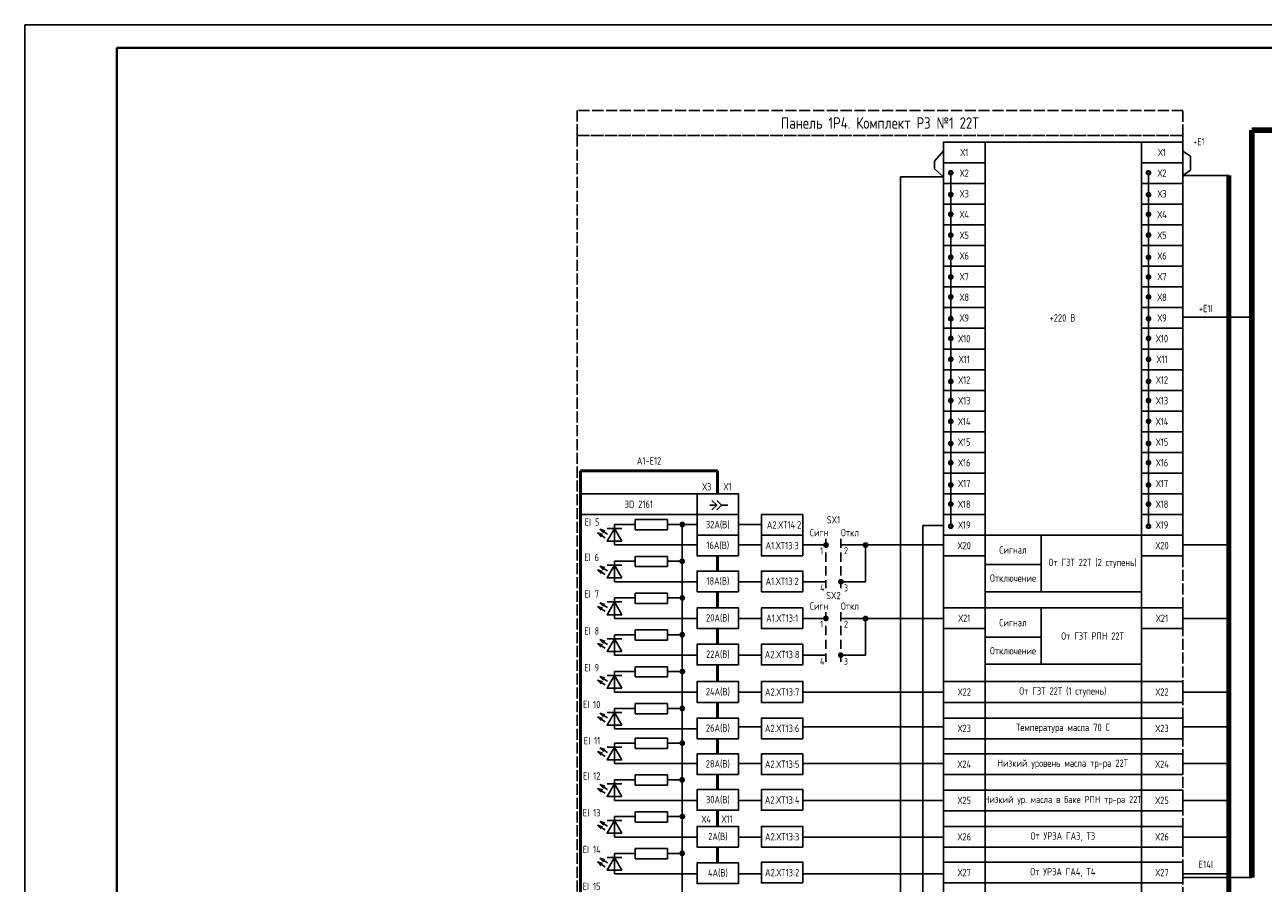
# Model space of a CAD drawing. Header units: millimetres. Extents: x 616 to 6446, y 2590 to 5711.
# Tile 29 of 50: x 2796 to 3065, y 5524 to 5711. Entities that reach past the tile are written whole.
import ezdxf

# ---------------------------------------------------------------- set-up
doc = ezdxf.new("R2010")
doc.units = ezdxf.units.MM
doc.linetypes.add('ACAD_ISO02W100', pattern=[15, 12, -3])
doc.linetypes.add('JIS_02_2.0', pattern=[3, 2, -1])
doc.styles.add('SIMPLEX', font='GOST.ttf', dxfattribs={"height": 5})

msp = doc.modelspace()

# ---------------------------------------------------------------- linework, layer by layer
at = {"lineweight": -2}
for p, q in [((3636.65, 5711.04), (2795.65, 5711.04)), ((2795.65, 5711.04), (2795.65, 5117.04))]:
    msp.add_line(p, q, dxfattribs=at)
at = {"lineweight": 40}
for p, q in [((2815.65, 5706.04), (2815.65, 5122.04)), ((3631.65, 5706.04), (2815.65, 5706.04))]:
    msp.add_line(p, q, dxfattribs=at)
at = {"lineweight": 90}
for p in [(3207.76, 5688.09), (3062.47, 5525.61)]:
    msp.add_line(p, (3062.47, 5688.09), dxfattribs=at)
for p, q in [((2995.47, 5683.62), (2993.5, 5681.4)), ((3047.47, 5683.53), (3049.13, 5682.5)), ((2993.5, 5681.4), (2993.5, 5679.7)), ((3049.13, 5682.5), (3049.13, 5679.42)), ((2986.12, 5431.3), (2986.12, 5678)), ((2986.12, 5678), (2995.47, 5678)), ((2993.5, 5679.7), (2995.47, 5678)), ((2997.01, 5660.53), (2997.01, 5678.86)), ((3040.01, 5660.53), (3040.01, 5678.86)), ((3049.13, 5679.42), (3047.47, 5678.26)), ((2997.01, 5633.53), (2997.01, 5660.48)), ((3040.01, 5633.53), (3040.01, 5660.48)), ((3047.47, 5647.42), (3062.47, 5647.42)), ((2997.01, 5601.98), (2997.01, 5633.48)), ((3040.01, 5601.98), (3040.01, 5633.48)), ((2944.63, 5606.56), (2946.12, 5606.56)), ((2948.57, 5606.56), (2947.16, 5606.56)), ((2923.89, 5597.92), (2923.89, 5602.39)), ((2923.89, 5602.39), (2928.4, 5602.39)), ((2928.4, 5601.21), (2928.4, 5603.44)), ((2935.4, 5603.44), (2928.4, 5603.44)), ((2935.4, 5601.21), (2935.4, 5603.44)), ((2935.4, 5602.39), (2941.87, 5602.39)), ((2938.63, 5602.39), (2938.63, 5562.39)), ((2950.87, 5602.39), (2955.85, 5602.39)), ((2995.47, 5602.17), (2990.93, 5602.17)), ((2990.93, 5602.17), (2990.93, 5423.3)), ((2925.49, 5601.52), (2922.29, 5601.52)), ((2935.4, 5601.21), (2928.4, 5601.21)), ((2923.89, 5597.92), (2941.87, 5597.92)), ((2950.87, 5597.92), (2955.85, 5597.92)), ((2964.85, 5597.92), (2969.85, 5597.92)), ((2973.12, 5597.92), (2995.47, 5597.92)), ((2978.48, 5589.92), (2978.48, 5597.92)), ((2923.89, 5589.92), (2923.89, 5594.39)), ((2923.89, 5594.39), (2928.4, 5594.39)), ((2928.4, 5593.21), (2928.4, 5595.44)), ((2935.4, 5595.44), (2928.4, 5595.44)), ((2935.4, 5593.21), (2935.4, 5595.44)), ((2935.4, 5594.39), (2938.63, 5594.39)), ((2995.47, 5425.56), (2995.47, 5595.53)), ((3004.47, 5425.56), (3004.47, 5595.53)), ((3038.47, 5595.54), (3038.47, 5425.56)), ((2925.49, 5593.52), (2922.29, 5593.52)), ((2935.4, 5593.21), (2928.4, 5593.21)), ((2923.89, 5589.92), (2941.87, 5589.92)), ((2950.87, 5589.92), (2955.85, 5589.92)), ((2964.85, 5589.92), (2969.85, 5589.92)), ((2973.13, 5589.92), (2978.48, 5589.92)), ((2923.89, 5581.92), (2923.89, 5586.39)), ((2923.89, 5586.39), (2928.4, 5586.39)), ((2928.4, 5585.21), (2928.4, 5587.44)), ((2935.4, 5587.44), (2928.4, 5587.44)), ((2935.4, 5585.21), (2935.4, 5587.44)), ((2935.4, 5586.39), (2938.63, 5586.39)), ((2925.49, 5585.52), (2922.29, 5585.52)), ((2935.4, 5585.21), (2928.4, 5585.21)), ((2923.89, 5581.92), (2941.87, 5581.92)), ((2950.87, 5581.92), (2955.85, 5581.92)), ((2964.85, 5581.92), (2969.87, 5581.94)), ((2973.11, 5581.94), (2995.47, 5581.96)), ((2978.46, 5573.95), (2978.46, 5581.95)), ((2923.89, 5573.92), (2923.89, 5578.39)), ((2923.89, 5578.39), (2928.4, 5578.39)), ((2928.4, 5577.21), (2928.4, 5579.44)), ((2935.4, 5579.44), (2928.4, 5579.44)), ((2935.4, 5577.21), (2935.4, 5579.44)), ((2935.4, 5578.39), (2938.63, 5578.39)), ((2925.49, 5577.52), (2922.29, 5577.52)), ((2935.4, 5577.21), (2928.4, 5577.21)), ((2923.89, 5573.92), (2941.87, 5573.92)), ((2950.87, 5573.92), (2955.85, 5573.92)), ((2964.85, 5573.92), (2969.83, 5573.92)), ((2973.11, 5573.95), (2978.46, 5573.95)), ((2925.49, 5569.52), (2922.29, 5569.52)), ((2923.89, 5565.92), (2923.89, 5570.39)), ((2923.89, 5570.39), (2928.4, 5570.39)), ((2928.4, 5569.21), (2928.4, 5571.44)), ((2935.4, 5571.44), (2928.4, 5571.44)), ((2935.4, 5569.21), (2935.4, 5571.44)), ((2935.4, 5570.39), (2938.63, 5570.39)), ((2935.4, 5569.21), (2928.4, 5569.21)), ((2923.89, 5565.92), (2941.87, 5565.92)), ((2950.87, 5565.92), (2955.85, 5565.92)), ((2964.85, 5565.92), (2995.47, 5565.92)), ((2925.49, 5561.52), (2922.29, 5561.52)), ((2923.89, 5557.92), (2923.89, 5562.39)), ((2923.89, 5562.39), (2928.4, 5562.39)), ((2928.4, 5561.21), (2928.4, 5563.44)), ((2935.4, 5563.44), (2928.4, 5563.44)), ((2935.4, 5561.21), (2935.4, 5563.44)), ((2935.4, 5562.39), (2938.63, 5562.39)), ((2938.63, 5562.39), (2938.63, 5514.85)), ((2935.4, 5561.21), (2928.4, 5561.21)), ((2923.89, 5557.92), (2941.87, 5557.92)), ((2950.87, 5558.38), (2955.85, 5558.38)), ((2964.85, 5558.38), (2995.47, 5558.38)), ((2925.49, 5553.98), (2922.29, 5553.98)), ((2923.89, 5550.38), (2923.89, 5554.85)), ((2923.89, 5554.85), (2928.4, 5554.85)), ((2928.4, 5553.67), (2928.4, 5555.9)), ((2935.4, 5555.9), (2928.4, 5555.9)), ((2935.4, 5553.67), (2928.4, 5553.67)), ((2935.39, 5554.82), (2938.62, 5554.82)), ((2935.4, 5553.67), (2935.4, 5555.9)), ((2923.89, 5550.38), (2941.87, 5550.38)), ((2950.87, 5550.38), (2955.85, 5550.38)), ((2964.85, 5550.38), (2995.47, 5550.38)), ((2925.49, 5545.98), (2922.29, 5545.98)), ((2923.89, 5542.38), (2923.89, 5546.85)), ((2923.89, 5546.85), (2928.4, 5546.85)), ((2928.4, 5545.67), (2928.4, 5547.9)), ((2935.4, 5547.9), (2928.4, 5547.9)), ((2935.4, 5545.67), (2928.4, 5545.67)), ((2935.4, 5545.67), (2935.4, 5547.9)), ((2935.4, 5546.85), (2938.63, 5546.85)), ((2923.89, 5542.38), (2941.87, 5542.38)), ((2928.4, 5537.67), (2928.4, 5539.9)), ((2935.4, 5539.9), (2928.4, 5539.9)), ((2935.4, 5537.67), (2935.4, 5539.9)), ((2950.87, 5542.38), (2955.85, 5542.38)), ((2964.85, 5542.38), (2995.47, 5542.38)), ((2925.49, 5537.98), (2922.29, 5537.98)), ((2923.89, 5534.38), (2923.89, 5538.85)), ((2923.89, 5538.85), (2928.4, 5538.85)), ((2935.4, 5537.67), (2928.4, 5537.67)), ((2935.4, 5538.85), (2938.63, 5538.85)), ((2923.89, 5534.38), (2941.87, 5534.38)), ((2928.4, 5529.67), (2928.4, 5531.9)), ((2935.4, 5531.9), (2928.4, 5531.9)), ((2935.4, 5529.67), (2935.4, 5531.9)), ((2950.87, 5534.38), (2955.85, 5534.38)), ((2964.85, 5534.38), (2995.47, 5534.38)), ((2925.48, 5529.98), (2922.28, 5529.98)), ((2923.88, 5526.38), (2923.88, 5530.85)), ((2923.88, 5530.85), (2928.4, 5530.85)), ((2935.4, 5529.67), (2928.4, 5529.67)), ((2935.4, 5530.85), (2938.63, 5530.85)), ((2923.88, 5526.38), (2941.87, 5526.38)), ((2950.87, 5526.38), (2955.85, 5526.38)), ((2964.85, 5526.38), (2995.47, 5526.38)), ((3047.47, 5525.61), (3062.47, 5525.61))]:
    msp.add_line(p, q)
at = {"color": 3}
for p, q in [((3047.47, 5678.26), (3057.47, 5678.26)), ((3047.47, 5597.92), (3057.47, 5597.92)), ((3047.47, 5581.96), (3057.47, 5581.96)), ((3047.47, 5565.92), (3057.47, 5565.92)), ((3047.47, 5558.38), (3057.47, 5558.38)), ((3047.47, 5550.38), (3057.47, 5550.38)), ((3047.47, 5542.38), (3057.47, 5542.38)), ((3047.47, 5534.38), (3057.47, 5534.38)), ((3047.47, 5526.38), (3057.47, 5526.38))]:
    msp.add_line(p, q, dxfattribs=at)
at = {"color": 3, "lineweight": 80}
msp.add_line((3057.47, 5147.02), (3057.47, 5678.26), dxfattribs=at)
at = {"lineweight": 50}
for p, q in [((2916.52, 5614.03), (2916.52, 5417.65)), ((2946.29, 5614.03), (2916.52, 5614.03)), ((2946.29, 5609.03), (2946.29, 5614.03)), ((2946.29, 5592.25), (2946.29, 5595.53)), ((2946.29, 5584.24), (2946.29, 5587.75)), ((2946.29, 5576.34), (2946.29, 5579.74)), ((2946.29, 5568.19), (2946.29, 5571.84)), ((2946.29, 5560.27), (2946.29, 5563.69)), ((2946.29, 5552.49), (2946.29, 5555.77)), ((2946.29, 5544.71), (2946.29, 5547.99)), ((2946.29, 5536.7), (2946.29, 5540.21)), ((2946.29, 5528.79), (2946.29, 5532.2))]:
    msp.add_line(p, q, dxfattribs=at)
at = {"linetype": 'Continuous'}
for p, q in [((2921.84, 5599.49), (2920.22, 5600.52)), ((2920.22, 5600.52), (2920.98, 5599.71)), ((2920.22, 5600.52), (2921.28, 5600.18)), ((2922.36, 5600.3), (2920.74, 5601.34)), ((2920.74, 5601.34), (2921.49, 5600.52)), ((2920.74, 5601.34), (2921.8, 5601)), ((2921.84, 5591.49), (2920.22, 5592.52)), ((2920.22, 5592.52), (2920.98, 5591.71)), ((2920.22, 5592.52), (2921.28, 5592.18)), ((2922.36, 5592.3), (2920.74, 5593.34)), ((2920.74, 5593.34), (2921.49, 5592.52)), ((2920.74, 5593.34), (2921.8, 5593)), ((2921.84, 5583.49), (2920.22, 5584.52)), ((2920.22, 5584.52), (2920.98, 5583.71)), ((2920.22, 5584.52), (2921.28, 5584.18)), ((2922.36, 5584.3), (2920.74, 5585.34)), ((2920.74, 5585.34), (2921.49, 5584.52)), ((2920.74, 5585.34), (2921.8, 5585)), ((2921.84, 5575.49), (2920.22, 5576.52)), ((2920.22, 5576.52), (2920.97, 5575.71)), ((2920.22, 5576.52), (2921.28, 5576.18)), ((2922.36, 5576.3), (2920.74, 5577.34)), ((2920.74, 5577.34), (2921.49, 5576.52)), ((2920.74, 5577.34), (2921.79, 5577)), ((2921.84, 5567.49), (2920.22, 5568.52)), ((2920.22, 5568.52), (2920.97, 5567.71)), ((2920.22, 5568.52), (2921.28, 5568.18)), ((2922.36, 5568.3), (2920.74, 5569.34)), ((2920.74, 5569.34), (2921.49, 5568.52)), ((2920.74, 5569.34), (2921.79, 5569)), ((2921.84, 5559.49), (2920.22, 5560.52)), ((2920.22, 5560.52), (2920.97, 5559.71)), ((2920.22, 5560.52), (2921.28, 5560.18)), ((2922.36, 5560.3), (2920.74, 5561.34)), ((2920.74, 5561.34), (2921.49, 5560.52)), ((2920.74, 5561.34), (2921.8, 5561)), ((2922.36, 5552.76), (2920.74, 5553.8)), ((2920.74, 5553.8), (2921.49, 5552.98)), ((2920.74, 5553.8), (2921.8, 5553.46)), ((2921.84, 5551.95), (2920.22, 5552.98)), ((2920.22, 5552.98), (2920.97, 5552.17)), ((2920.22, 5552.98), (2921.28, 5552.64)), ((2922.36, 5544.76), (2920.74, 5545.8)), ((2920.74, 5545.8), (2921.49, 5544.98)), ((2920.74, 5545.8), (2921.8, 5545.46)), ((2921.84, 5543.95), (2920.22, 5544.98)), ((2920.22, 5544.98), (2920.97, 5544.17)), ((2920.22, 5544.98), (2921.28, 5544.64)), ((2922.36, 5536.76), (2920.74, 5537.8)), ((2920.74, 5537.8), (2921.49, 5536.98)), ((2920.74, 5537.8), (2921.8, 5537.46)), ((2921.84, 5535.95), (2920.22, 5536.98)), ((2920.22, 5536.98), (2920.97, 5536.17)), ((2920.22, 5536.98), (2921.28, 5536.64)), ((2922.36, 5528.76), (2920.74, 5529.79)), ((2920.74, 5529.79), (2921.49, 5528.98)), ((2920.74, 5529.79), (2921.79, 5529.45)), ((2921.84, 5527.95), (2920.22, 5528.98)), ((2920.22, 5528.98), (2920.97, 5528.17)), ((2920.22, 5528.98), (2921.28, 5528.64))]:
    msp.add_line(p, q, dxfattribs=at)
at = {"linetype": 'JIS_02_2.0'}
for p, q in [((2969.85, 5599.28), (2969.85, 5588.49)), ((2973.13, 5599.28), (2973.13, 5588.49)), ((2969.83, 5583.31), (2969.83, 5572.52)), ((2973.11, 5583.31), (2973.11, 5572.52))]:
    msp.add_line(p, q, dxfattribs=at)
at = {"color": 32, "linetype": 'ACAD_ISO02W100', "ltscale": 0.2, "true_color": 0xcd6928}
for points in [[(3047.47, 5692.39), (3047.47, 5692.39), (2915.76, 5692.39), (2915.76, 5686.95), (3047.47, 5686.95), (3047.47, 5692.39)], [(3047.47, 5684.53), (3047.47, 5686.95), (2915.76, 5686.95), (2915.76, 5416.11), (3047.47, 5416.11), (3047.47, 5684.53)]]:
    msp.add_lwpolyline(points, dxfattribs=at)
for points in [[(3004.47, 5681.03), (2995.47, 5681.03), (2995.47, 5685.53), (3004.47, 5685.53)], [(3038.47, 5600.04), (3004.47, 5600.04), (3004.47, 5685.53), (3038.47, 5685.53)], [(3047.47, 5681.03), (3038.47, 5681.03), (3038.47, 5685.53), (3047.47, 5685.53)], [(3004.47, 5676.53), (2995.47, 5676.53), (2995.47, 5681.03), (3004.47, 5681.03)], [(3047.47, 5676.53), (3038.47, 5676.53), (3038.47, 5681.03), (3047.47, 5681.03)], [(3004.47, 5672.03), (2995.47, 5672.03), (2995.47, 5676.53), (3004.47, 5676.53)], [(3047.47, 5672.03), (3038.47, 5672.03), (3038.47, 5676.53), (3047.47, 5676.53)], [(3004.47, 5667.53), (2995.47, 5667.53), (2995.47, 5672.03), (3004.47, 5672.03)], [(3047.47, 5667.53), (3038.47, 5667.53), (3038.47, 5672.03), (3047.47, 5672.03)], [(3004.47, 5663.03), (2995.47, 5663.03), (2995.47, 5667.53), (3004.47, 5667.53)], [(3047.47, 5663.03), (3038.47, 5663.03), (3038.47, 5667.53), (3047.47, 5667.53)], [(3004.47, 5658.53), (2995.47, 5658.53), (2995.47, 5663.03), (3004.47, 5663.03)], [(3047.47, 5658.53), (3038.47, 5658.53), (3038.47, 5663.03), (3047.47, 5663.03)], [(3004.47, 5654.03), (2995.47, 5654.03), (2995.47, 5658.53), (3004.47, 5658.53)], [(3047.47, 5654.03), (3038.47, 5654.03), (3038.47, 5658.53), (3047.47, 5658.53)], [(3004.47, 5649.53), (2995.47, 5649.53), (2995.47, 5654.03), (3004.47, 5654.03)], [(3047.47, 5649.53), (3038.47, 5649.53), (3038.47, 5654.03), (3047.47, 5654.03)], [(3004.47, 5645.03), (2995.47, 5645.03), (2995.47, 5649.53), (3004.47, 5649.53)], [(3047.47, 5645.03), (3038.47, 5645.03), (3038.47, 5649.53), (3047.47, 5649.53)], [(3004.47, 5640.53), (2995.47, 5640.53), (2995.47, 5645.03), (3004.47, 5645.03)], [(3047.47, 5640.53), (3038.47, 5640.53), (3038.47, 5645.03), (3047.47, 5645.03)], [(3004.47, 5636.03), (2995.47, 5636.03), (2995.47, 5640.53), (3004.47, 5640.53)], [(3047.47, 5636.03), (3038.47, 5636.03), (3038.47, 5640.53), (3047.47, 5640.53)], [(3004.47, 5631.53), (2995.47, 5631.53), (2995.47, 5636.03), (3004.47, 5636.03)], [(3047.47, 5631.53), (3038.47, 5631.53), (3038.47, 5636.03), (3047.47, 5636.03)], [(3004.47, 5627.03), (2995.47, 5627.03), (2995.47, 5631.53), (3004.47, 5631.53)], [(3047.47, 5627.03), (3038.47, 5627.03), (3038.47, 5631.53), (3047.47, 5631.53)], [(3004.47, 5622.53), (2995.47, 5622.53), (2995.47, 5627.03), (3004.47, 5627.03)], [(3047.47, 5622.53), (3038.47, 5622.53), (3038.47, 5627.03), (3047.47, 5627.03)], [(3004.47, 5618.03), (2995.47, 5618.03), (2995.47, 5622.53), (3004.47, 5622.53)], [(3047.47, 5618.03), (3038.47, 5618.03), (3038.47, 5622.53), (3047.47, 5622.53)], [(3004.47, 5613.53), (2995.47, 5613.53), (2995.47, 5618.03), (3004.47, 5618.03)], [(3047.47, 5613.53), (3038.47, 5613.53), (3038.47, 5618.03), (3047.47, 5618.03)], [(3004.47, 5609.03), (2995.47, 5609.03), (2995.47, 5613.53), (3004.47, 5613.53)], [(3047.47, 5609.03), (3038.47, 5609.03), (3038.47, 5613.53), (3047.47, 5613.53)], [(2941.85, 5604.53), (2916.52, 5604.53), (2916.52, 5609.03), (2941.85, 5609.03)], [(2950.85, 5604.53), (2941.85, 5604.53), (2941.85, 5609.03), (2950.85, 5609.03)], [(3004.47, 5604.53), (2995.47, 5604.53), (2995.47, 5609.03), (3004.47, 5609.03)], [(3047.47, 5604.53), (3038.47, 5604.53), (3038.47, 5609.03), (3047.47, 5609.03)], [(2950.85, 5600.03), (2941.85, 5600.03), (2941.85, 5604.53), (2950.85, 5604.53)], [(2964.85, 5600.03), (2955.85, 5600.03), (2955.85, 5604.53), (2964.85, 5604.53)], [(3004.47, 5600.03), (2995.47, 5600.03), (2995.47, 5604.53), (3004.47, 5604.53)], [(3047.47, 5600.03), (3038.47, 5600.03), (3038.47, 5604.53), (3047.47, 5604.53)], [(2925.49, 5598.75), (2922.29, 5598.75), (2923.89, 5601.52)], [(2950.85, 5595.53), (2941.85, 5595.53), (2941.85, 5600.03), (2950.85, 5600.03)], [(2964.85, 5595.53), (2955.85, 5595.53), (2955.85, 5600.03), (2964.85, 5600.03)], [(3004.47, 5595.53), (2995.47, 5595.53), (2995.47, 5600.03), (3004.47, 5600.03)], [(3038.47, 5587.76), (3004.47, 5587.76), (3004.47, 5600.04), (3038.47, 5600.04)], [(3016.66, 5593.65), (3004.47, 5593.65), (3004.47, 5600.03), (3016.66, 5600.03)], [(3047.47, 5595.53), (3038.47, 5595.53), (3038.47, 5600.03), (3047.47, 5600.03)], [(2925.49, 5590.75), (2922.29, 5590.75), (2923.89, 5593.52)], [(2950.87, 5587.75), (2941.87, 5587.75), (2941.87, 5592.25), (2950.87, 5592.25)], [(2964.85, 5587.75), (2955.85, 5587.75), (2955.85, 5592.25), (2964.85, 5592.25)], [(3016.66, 5587.76), (3004.47, 5587.76), (3004.47, 5593.65), (3016.66, 5593.65)], [(2925.49, 5582.75), (2922.29, 5582.75), (2923.89, 5585.52)], [(2950.87, 5579.74), (2941.87, 5579.74), (2941.87, 5584.24), (2950.87, 5584.24)], [(2964.85, 5579.74), (2955.85, 5579.74), (2955.85, 5584.24), (2964.85, 5584.24)], [(3004.47, 5579.74), (2995.47, 5579.74), (2995.47, 5584.24), (3004.47, 5584.24)], [(3038.47, 5571.96), (3004.47, 5571.96), (3004.47, 5584.24), (3038.47, 5584.24)], [(3016.66, 5577.84), (3004.47, 5577.84), (3004.47, 5584.23), (3016.66, 5584.23)], [(3047.47, 5579.74), (3038.47, 5579.74), (3038.47, 5584.24), (3047.47, 5584.24)], [(3016.66, 5571.96), (3004.47, 5571.96), (3004.47, 5577.84), (3016.66, 5577.84)], [(2925.49, 5574.75), (2922.29, 5574.75), (2923.89, 5577.52)], [(2950.87, 5571.84), (2941.87, 5571.84), (2941.87, 5576.34), (2950.87, 5576.34)], [(2964.85, 5571.84), (2955.85, 5571.84), (2955.85, 5576.34), (2964.85, 5576.34)], [(2925.49, 5566.75), (2922.29, 5566.75), (2923.89, 5569.52)], [(2950.87, 5563.69), (2941.87, 5563.69), (2941.87, 5568.19), (2950.87, 5568.19)], [(2964.85, 5563.69), (2955.85, 5563.69), (2955.85, 5568.19), (2964.85, 5568.19)], [(3004.47, 5563.69), (2995.47, 5563.69), (2995.47, 5568.19), (3004.47, 5568.19)], [(3038.47, 5563.69), (3004.47, 5563.69), (3004.47, 5568.19), (3038.47, 5568.19)], [(3047.47, 5563.69), (3038.47, 5563.69), (3038.47, 5568.19), (3047.47, 5568.19)], [(2925.49, 5558.75), (2922.29, 5558.75), (2923.89, 5561.52)], [(2950.87, 5555.77), (2941.87, 5555.77), (2941.87, 5560.27), (2950.87, 5560.27)], [(2964.85, 5555.77), (2955.85, 5555.77), (2955.85, 5560.27), (2964.85, 5560.27)], [(3004.47, 5555.77), (2995.47, 5555.77), (2995.47, 5560.27), (3004.47, 5560.27)], [(3038.47, 5555.77), (3004.47, 5555.77), (3004.47, 5560.27), (3038.47, 5560.27)], [(3047.47, 5555.77), (3038.47, 5555.77), (3038.47, 5560.27), (3047.47, 5560.27)], [(2925.49, 5551.21), (2922.29, 5551.21), (2923.89, 5553.98)], [(2950.87, 5547.99), (2941.87, 5547.99), (2941.87, 5552.49), (2950.87, 5552.49)], [(2964.85, 5547.99), (2955.85, 5547.99), (2955.85, 5552.49), (2964.85, 5552.49)], [(3004.47, 5547.99), (2995.47, 5547.99), (2995.47, 5552.49), (3004.47, 5552.49)], [(3038.47, 5548), (3004.47, 5548), (3004.47, 5552.5), (3038.47, 5552.5)], [(3047.47, 5547.99), (3038.47, 5547.99), (3038.47, 5552.49), (3047.47, 5552.49)], [(2925.49, 5543.21), (2922.29, 5543.21), (2923.89, 5545.98)], [(2950.87, 5540.21), (2941.87, 5540.21), (2941.87, 5544.71), (2950.87, 5544.71)], [(2964.85, 5540.21), (2955.85, 5540.21), (2955.85, 5544.71), (2964.85, 5544.71)], [(3004.47, 5540.11), (2995.47, 5540.11), (2995.47, 5544.61), (3004.47, 5544.61)], [(3038.47, 5540.11), (3004.47, 5540.11), (3004.47, 5544.61), (3038.47, 5544.61)], [(3047.47, 5540.11), (3038.47, 5540.11), (3038.47, 5544.61), (3047.47, 5544.61)], [(2925.49, 5535.21), (2922.29, 5535.21), (2923.89, 5537.98)], [(2950.87, 5532.2), (2941.87, 5532.2), (2941.87, 5536.7), (2950.87, 5536.7)], [(2964.85, 5532.2), (2955.85, 5532.2), (2955.85, 5536.7), (2964.85, 5536.7)], [(3004.47, 5532.2), (2995.47, 5532.2), (2995.47, 5536.7), (3004.47, 5536.7)], [(3038.47, 5532.2), (3004.47, 5532.2), (3004.47, 5536.7), (3038.47, 5536.7)], [(3047.47, 5532.2), (3038.47, 5532.2), (3038.47, 5536.7), (3047.47, 5536.7)], [(2925.48, 5527.21), (2922.28, 5527.21), (2923.88, 5529.98)], [(2950.87, 5524.29), (2941.87, 5524.29), (2941.87, 5528.79), (2950.87, 5528.79)], [(2964.85, 5524.42), (2955.85, 5524.42), (2955.85, 5528.92), (2964.85, 5528.92)], [(3004.47, 5524.42), (2995.47, 5524.42), (2995.47, 5528.92), (3004.47, 5528.92)], [(3038.47, 5524.43), (3004.47, 5524.43), (3004.47, 5528.93), (3038.47, 5528.93)], [(3047.47, 5524.42), (3038.47, 5524.42), (3038.47, 5528.92), (3047.47, 5528.92)]]:
    msp.add_lwpolyline(points, close=True)
at = {"const_width": 0.5}
for points in [[(2997.39, 5678.86, -1), (2996.64, 5678.86, -1)], [(3040.39, 5678.86, -1), (3039.64, 5678.86, -1)], [(2997.39, 5674.11, -1), (2996.64, 5674.11, -1)], [(3040.39, 5674.11, -1), (3039.64, 5674.11, -1)], [(2997.39, 5669.83, -1), (2996.64, 5669.83, -1)], [(3040.39, 5669.83, -1), (3039.64, 5669.83, -1)], [(2997.39, 5665.29, -1), (2996.64, 5665.29, -1)], [(3040.39, 5665.29, -1), (3039.64, 5665.29, -1)], [(2997.39, 5660.48, -1), (2996.64, 5660.48, -1)], [(3040.39, 5660.48, -1), (3039.64, 5660.48, -1)], [(2997.39, 5656.19, -1), (2996.64, 5656.19, -1)], [(3040.39, 5656.21, -1), (3039.64, 5656.21, -1)], [(2997.39, 5651.86, -1), (2996.64, 5651.86, -1)], [(3040.39, 5651.86, -1), (3039.64, 5651.86, -1)], [(2997.39, 5647.11, -1), (2996.64, 5647.11, -1)], [(3040.39, 5647.11, -1), (3039.64, 5647.11, -1)], [(2997.39, 5642.83, -1), (2996.64, 5642.83, -1)], [(3040.39, 5642.83, -1), (3039.64, 5642.83, -1)], [(2997.39, 5638.29, -1), (2996.64, 5638.29, -1)], [(3040.39, 5638.29, -1), (3039.64, 5638.29, -1)], [(2997.39, 5633.48, -1), (2996.64, 5633.48, -1)], [(3040.39, 5633.48, -1), (3039.64, 5633.48, -1)], [(2997.39, 5629.33, -1), (2996.64, 5629.33, -1)], [(3040.39, 5629.33, -1), (3039.64, 5629.33, -1)], [(2997.39, 5624.79, -1), (2996.64, 5624.79, -1)], [(3040.39, 5624.79, -1), (3039.64, 5624.79, -1)], [(2997.39, 5619.98, -1), (2996.64, 5619.98, -1)], [(3040.39, 5619.98, -1), (3039.64, 5619.98, -1)], [(2997.39, 5615.79, -1), (2996.64, 5615.79, -1)], [(3040.39, 5615.79, -1), (3039.64, 5615.79, -1)], [(2997.39, 5610.98, -1), (2996.64, 5610.98, -1)], [(3040.39, 5610.98, -1), (3039.64, 5610.98, -1)], [(2997.39, 5606.79, -1), (2996.64, 5606.79, -1)], [(3040.39, 5606.79, -1), (3039.64, 5606.79, -1)], [(2939, 5602.36, -1), (2938.25, 5602.36, -1)], [(2997.39, 5601.98, -1), (2996.64, 5601.98, -1)], [(3040.39, 5601.98, -1), (3039.64, 5601.98, -1)], [(2970.26, 5597.91, -1), (2969.51, 5597.91, -1)], [(2978.87, 5597.9, -1), (2978.12, 5597.9, -1)], [(2938.98, 5594.38, -1), (2938.23, 5594.38, -1)], [(2973.49, 5589.92, -1), (2972.74, 5589.92, -1)], [(2939.02, 5586.4, -1), (2938.27, 5586.4, -1)], [(2970.24, 5581.94, -1), (2969.49, 5581.94, -1)], [(2978.85, 5581.92, -1), (2978.1, 5581.92, -1)], [(2938.99, 5578.4, -1), (2938.24, 5578.4, -1)], [(2973.47, 5573.95, -1), (2972.72, 5573.95, -1)], [(2939.03, 5570.39, -1), (2938.28, 5570.39, -1)], [(2939.01, 5562.38, -1), (2938.26, 5562.38, -1)], [(2939, 5554.82, -1), (2938.25, 5554.82, -1)], [(2938.98, 5546.84, -1), (2938.23, 5546.84, -1)], [(2939.02, 5538.86, -1), (2938.27, 5538.86, -1)], [(2938.99, 5530.86, -1), (2938.24, 5530.86, -1)]]:
    msp.add_lwpolyline(points, format="xyb", close=True, dxfattribs=at)
for points in [[(2945.09, 5607.59), (2946.12, 5606.56), (2945.09, 5605.53)], [(2946.12, 5607.59), (2947.16, 5606.56), (2946.12, 5605.53)]]:
    msp.add_lwpolyline(points)

# ---------------------------------------------------------------- texts
at = {"style": 'SIMPLEX'}
for s, insert, char_height, width, attachment_point in [('Панель 1Р4. Комплект РЗ №1 22Т', (2981.61, 5689.67), 2.5, 131.7047, 5), ('+E1', (3050.97, 5685.59), 1.6, 7, 5), ('Х1', (2999.97, 5683.28), 1.6, 9, 5), ('Х1', (3042.97, 5683.28), 1.6, 9, 5), ('Х2', (2999.97, 5678.78), 1.6, 9, 5), ('Х2', (3042.97, 5678.78), 1.6, 9, 5), ('Х3', (2999.97, 5674.28), 1.6, 9, 5), ('Х3', (3042.97, 5674.28), 1.6, 9, 5), ('Х4', (2999.97, 5669.78), 1.6, 9, 5), ('Х4', (3042.97, 5669.78), 1.6, 9, 5), ('Х5', (2999.97, 5665.28), 1.6, 9, 5), ('Х5', (3042.97, 5665.28), 1.6, 9, 5), ('Х6', (2999.97, 5660.78), 1.6, 9, 5), ('Х6', (3042.97, 5660.78), 1.6, 9, 5), ('Х7', (2999.97, 5656.28), 1.6, 9, 5), ('Х7', (3042.97, 5656.28), 1.6, 9, 5), ('Х8', (2999.97, 5651.78), 1.6, 9, 5), ('Х8', (3042.97, 5651.78), 1.6, 9, 5), ('Х9', (2999.97, 5647.28), 1.6, 9, 5), ('+220 В', (3021.31, 5647.28), 1.6, 32.754, 5), ('Х9', (3042.97, 5647.28), 1.6, 9, 5), ('Х10', (2999.97, 5642.78), 1.6, 9, 5), ('Х10', (3042.97, 5642.78), 1.6, 9, 5), ('Х11', (2999.97, 5638.28), 1.6, 9, 5), ('Х11', (3042.97, 5638.28), 1.6, 9, 5), ('Х12', (2999.97, 5633.78), 1.6, 9, 5), ('Х12', (3042.97, 5633.78), 1.6, 9, 5), ('Х13', (2999.97, 5629.28), 1.6, 9, 5), ('Х13', (3042.97, 5629.28), 1.6, 9, 5), ('Х14', (2999.97, 5624.78), 1.6, 9, 5), ('Х14', (3042.97, 5624.78), 1.6, 9, 5), ('Х15', (2999.97, 5620.28), 1.6, 9, 5), ('Х15', (3042.97, 5620.28), 1.6, 9, 5), ('A1-E12', (2931.41, 5616.2), 1.6, 29.7746, 5), ('Х16', (2999.97, 5615.78), 1.6, 9, 5), ('Х16', (3042.97, 5615.78), 1.6, 9, 5), ('Х17', (2999.97, 5611.28), 1.6, 9, 5), ('Х17', (3042.97, 5611.28), 1.6, 9, 5), ('ЭD 2161', (2929.18, 5606.78), 1.6, 25.3305, 5), ('Х18', (2999.97, 5606.78), 1.6, 9, 5), ('Х18', (3042.97, 5606.78), 1.6, 9, 5), ('EI 5', (2919.01, 5602.88), 1.6, 9, 5), ('32A(B)', (2946.35, 5602.28), 1.6, 9, 5), (' А2.ХТ14:2', (2960.35, 5602.28), 1.6, 9, 5), ('SX1', (2971.51, 5603.39), 1.6, 5.202, 5), ('Х19', (2999.97, 5602.28), 1.6, 9, 5), ('Х19', (3042.97, 5602.28), 1.6, 9, 5), ('Сигн', (2968.4, 5600.61), 1.6, 9, 5), ('Откл', (2975.1, 5600.6), 1.6, 3.4878, 5), ('16А(В)', (2946.35, 5597.78), 1.6, 9, 5), ('А1.ХТ13:3', (2960.35, 5597.78), 1.6, 9, 5), ('1', (2968.62, 5596.67), 1.5, 5.832, 4), ('2', (2973.79, 5596.67), 1.5, 5.832, 4), ('Х20', (2999.97, 5597.78), 1.6, 9, 5), ('Сигнал', (3010.56, 5596.84), 1.6, 12.191, 5), ('От ГЗТ 22Т (2 ступень)', (3027.86, 5593.9), 1.6, 19.6569, 5), ('Х20', (3042.97, 5597.78), 1.6, 9, 5), ('EI 6', (2918.93, 5595.23), 1.6, 9, 5), ('18А(В)', (2946.37, 5590), 1.6, 9, 5), ('А1.ХТ13:2', (2960.35, 5590), 1.6, 9, 5), ('Отключение', (3010.56, 5590.71), 1.6, 12.191, 5), ('4', (2968.6, 5588.58), 1.5, 5.832, 4), ('3', (2973.76, 5588.58), 1.5, 5.832, 4), ('EI 7', (2918.93, 5587.23), 1.6, 9, 5), ('Сигн', (2968.38, 5584.64), 1.6, 9, 5), ('SX2', (2971.5, 5586.93), 1.6, 5.202, 5), ('Откл', (2975.08, 5584.62), 1.6, 3.4878, 5), ('20А(В)', (2946.37, 5581.99), 1.6, 9, 5), ('А1.ХТ13:1', (2960.35, 5581.99), 1.6, 9, 5), ('Х21', (2999.97, 5581.99), 1.6, 9, 5), ('Х21', (3042.97, 5581.99), 1.6, 9, 5), ('1', (2968.61, 5580.7), 1.5, 5.832, 4), ('2', (2973.77, 5580.7), 1.5, 5.832, 4), ('Сигнал', (3010.56, 5581.03), 1.6, 12.191, 5), ('EI 8', (2918.93, 5579.23), 1.6, 9, 5), ('От ГЗТ РПН 22Т', (3027.86, 5578.1), 1.6, 19.6569, 5), ('22А(В)', (2946.37, 5574.09), 1.6, 9, 5), ('А2.ХТ13:8', (2960.35, 5574.09), 1.6, 9, 5), ('Отключение', (3010.56, 5574.9), 1.6, 12.191, 5), ('EI 9', (2918.93, 5571.23), 1.6, 9, 5), ('4', (2968.58, 5572.61), 1.5, 5.832, 4), ('3', (2973.75, 5572.61), 1.5, 5.832, 4), ('24А(В)', (2946.37, 5565.94), 1.6, 9, 5), ('А2.ХТ13:7', (2960.35, 5565.94), 1.6, 9, 5), ('Х22', (2999.97, 5565.94), 1.6, 9, 5), ('От ГЗТ 22Т (1 ступень)', (3021.39, 5565.94), 1.6, 32.6019, 5), ('Х22', (3042.97, 5565.94), 1.6, 9, 5), ('EI 10', (2918.93, 5563.23), 1.6, 9, 5), ('26А(В)', (2946.37, 5558.02), 1.6, 9, 5), ('А2.ХТ13:6', (2960.35, 5558.02), 1.6, 9, 5), ('Х23', (2999.97, 5558.02), 1.6, 9, 5), ('Температура масла 70 С', (3021.39, 5558.02), 1.6, 32.6022, 5), ('Х23', (3042.97, 5558.02), 1.6, 9, 5), ('EI 11', (2919.01, 5555.34), 1.6, 9, 5), ('28А(В)', (2946.35, 5550.24), 1.6, 9, 5), ('А2.ХТ13:5', (2960.35, 5550.24), 1.6, 9, 5), ('Х24', (2999.97, 5550.24), 1.6, 9, 5), ('Низкий уровень масла тр-ра 22Т', (3021.39, 5550.25), 1.6, 32.6014, 5), ('Х24', (3042.97, 5550.24), 1.6, 9, 5), ('EI 12', (2918.93, 5547.69), 1.6, 9, 5), ('30А(В)', (2946.37, 5542.46), 1.6, 9, 5), ('А2.ХТ13:4', (2960.35, 5542.46), 1.6, 9, 5), ('Х25', (2999.97, 5542.36), 1.6, 9, 5), ('Низкий ур. масла в баке РПН тр-ра 22Т', (3021.39, 5542.36), 1.5, 32.6019, 5), ('Х25', (3042.97, 5542.36), 1.6, 9, 5), ('EI 13', (2918.93, 5539.69), 1.6, 9, 5), ('2А(В)', (2946.37, 5534.45), 1.6, 9, 5), ('А2.ХТ13:3', (2960.35, 5534.45), 1.6, 9, 5), ('Х26', (2999.97, 5534.45), 1.6, 9, 5), ('От УРЗА ГА3, Т3', (3021.39, 5534.45), 1.6, 32.6022, 5), ('Х26', (3042.97, 5534.45), 1.6, 9, 5), ('EI 14', (2918.93, 5531.69), 1.6, 9, 5), ('4А(В)', (2946.37, 5526.54), 1.6, 9, 5), ('А2.ХТ13:2', (2960.35, 5526.67), 1.6, 9, 5), ('Х27', (2999.97, 5526.67), 1.6, 9, 5), ('От УРЗА ГА4, Т4', (3021.39, 5526.68), 1.6, 32.6014, 5), ('Х27', (3042.97, 5526.67), 1.6, 9, 5), ('EI 15', (2918.93, 5523.69), 1.6, 9, 5)]:
    msp.add_mtext(s, dxfattribs=dict(at, insert=insert, char_height=char_height, width=width, attachment_point=attachment_point))
at = {"color": 7, "char_height": 1.6, "attachment_point": 5, "style": 'SIMPLEX'}
for s, insert, width in [('{\\C256;+Е1I}', (3052.47, 5649.34), 9.9988), ('Х3', (2943.97, 5610.56), 3.5036), ('Х1', (2948.49, 5610.59), 5.1651), ('Х4', (2943.85, 5538.28), 3.5036), ('Х11', (2948.37, 5538.31), 5.1651), ('{\\C256;Е14I}', (3052.47, 5528.45), 10.0005)]:
    msp.add_mtext(s, dxfattribs=dict(at, insert=insert, width=width))

doc.saveas('drawing.dxf')
